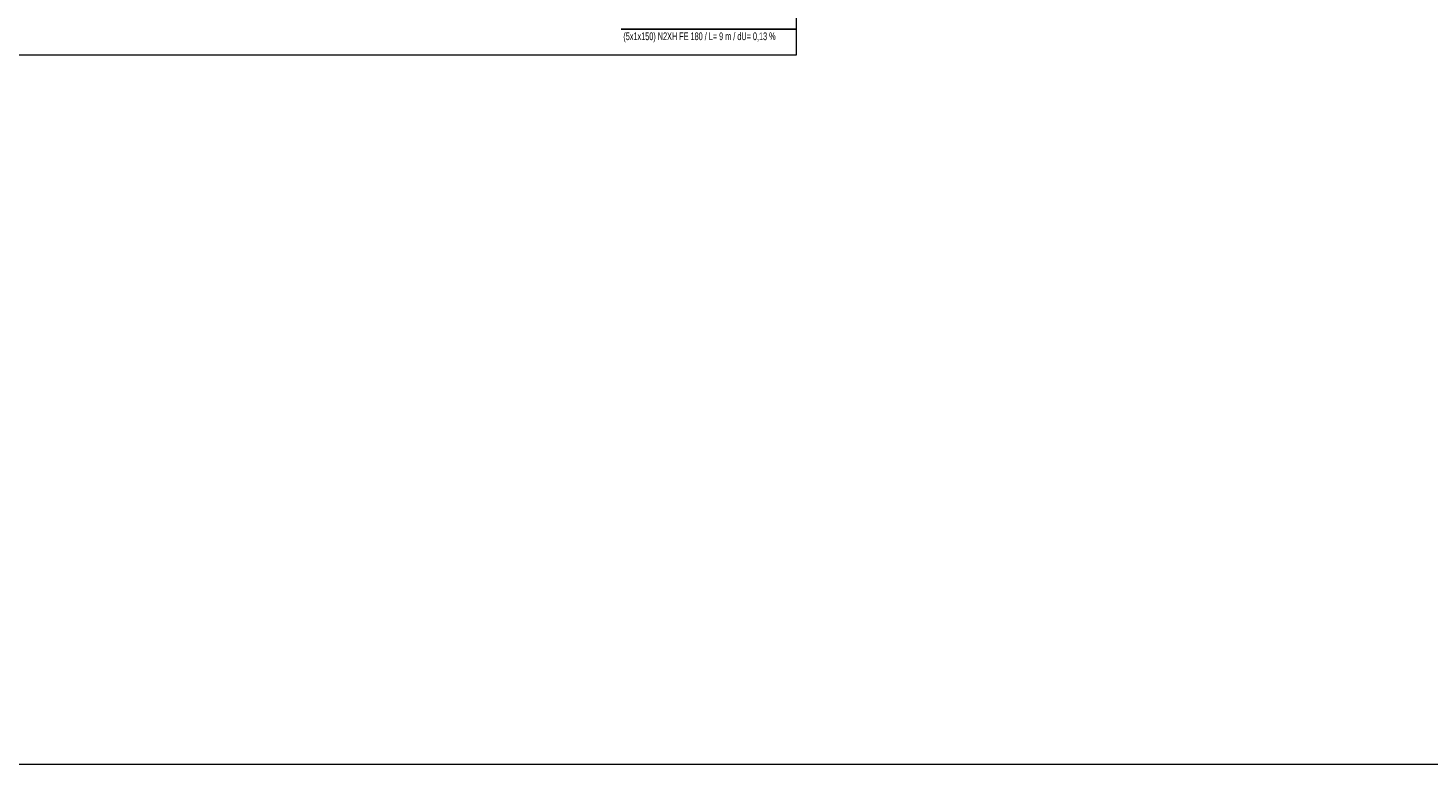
# Model space of a CAD drawing. Header units: millimetres. Extents: x -249865 to 125158, y -30755 to 173378.
# Tile 27 of 34: x 48347 to 84996, y 89278 to 108554. Entities that reach past the tile are written whole.
import ezdxf

# ---------------------------------------------------------------- set-up
doc = ezdxf.new("R2010")
doc.units = ezdxf.units.MM
for name, color, linetype, lineweight in [('A-XREF-MIMARI-2$0$M_NOTE', 8, 'Continuous', 5), ('E-TP-CIZIM', 3, 'Continuous', 13), ('E-TP-CIZIM-TEXT', 150, 'Continuous', 13)]:
    doc.layers.add(name, color=color, linetype=linetype, lineweight=lineweight)
doc.styles.add('EM-TP-YAZI-SHX', font='swisscl.ttf', dxfattribs={"width": 0.6})

msp = doc.modelspace()

# ---------------------------------------------------------------- linework, layer by layer
msp.add_line((63877, 108523, 0), (68461, 108523, 0))
at = {"layer": 'A-XREF-MIMARI-2$0$M_NOTE', "color": 7}
msp.add_lwpolyline([(-249865, 89278), (120135, 89278), (120135, 173378), (-249865, 173378)], close=True, dxfattribs=at)
at = {"layer": 'E-TP-CIZIM', "color": 1, "linetype": 'Continuous'}
for p, q in [((68461, 107852, 0), (68461, 109600, 0)), ((48085, 107852, 0), (68461, 107852, 0))]:
    msp.add_line(p, q, dxfattribs=at)

# ---------------------------------------------------------------- texts
at = {"layer": 'E-TP-CIZIM-TEXT', "style": 'EM-TP-YAZI-SHX', "width": 0.8}
msp.add_text('(5x1x150) N2XH FE 180 / L= 9 m / dU= 0,13 %%%', height=200, dxfattribs=at).set_placement((63932, 108237, 0))

doc.saveas('drawing.dxf')
